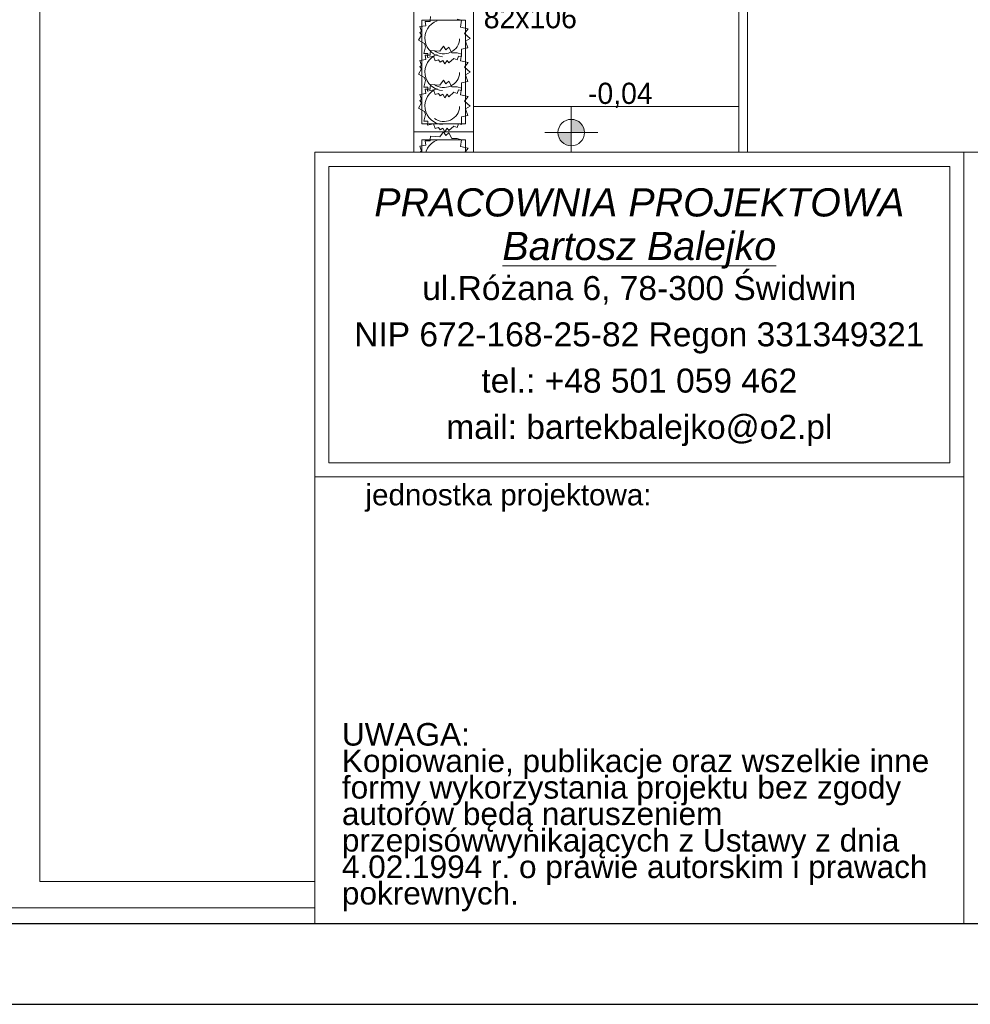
# Model space of a CAD drawing. Extents: x -220425 to -32551, y -64521 to 77206.
# Tile 18 of 59: x -181694 to -174528, y -18591 to -11171. Entities that reach past the tile are written whole.
import ezdxf

# ---------------------------------------------------------------- set-up
doc = ezdxf.new("R2010")
doc.units = 0
doc.header["$MEASUREMENT"] = 0
doc.set_wipeout_variables(frame=1)
for name, color, linetype, lineweight in [('#ks', 34, 'Continuous', 30), ('Arch schody_Nr_Pióra__21', 7, 'Continuous', 9), ('ARCH TABELA_Nr_Pióra__21', 7, 'Continuous', 9), ('ARCH TABELA_Nr_Pióra__7', 7, 'Continuous', 13), ('INWENT RZĘDNE_Nr_Pióra__21', 7, 'Continuous', 9)]:
    doc.layers.add(name, color=color, linetype=linetype, lineweight=lineweight)
doc.layers.add('Arch drzwi_Nr_Pióra__4', color=7, linetype='Continuous', lineweight=9, true_color=0x029e21)
doc.layers.add('Arch wyposarzenie_Nr_Pióra__4', color=7, linetype='Continuous', lineweight=9, true_color=0x029e21)
doc.layers.add('Drzwi ArchiCAD', color=7, linetype='Continuous')
doc.styles.add('GENERATED_STYLE_10', font='ariali.ttf')
doc.styles.add('GENERATED_STYLE_2', font='txt')
doc.styles.add('GENERATED_STYLE_6', font='txt')
doc.styles.add('GENERATED_STYLE_9', font='arial.ttf')

# ---------------------------------------------------------------- blocks, each defined once
blk = doc.blocks.new('A$C382C6C0C')
at = {"layer": '#ks', "color": 7, "lineweight": -3}
for p, q in [((0, -2848), (3890.49, -2848)), ((-248.51, -2909), (3951.49, -2909))]:
    blk.add_line(p, q, dxfattribs=at)
blk = doc.blocks.new('A$C68B6B573')
at = {"layer": 'INWENT RZĘDNE_Nr_Pióra__21', "linetype": 'Continuous'}
for points in [[(19716, -2006.8), (19816, -2006.8), (19808.4, -1968.5), (19786.7, -1936.1), (19754.3, -1914.4), (19716, -1906.8)], [(19716, -2006.8), (19616, -2006.8), (19623.6, -2045.1), (19645.3, -2077.5), (19677.7, -2099.2), (19716, -2106.8)], [(19716, -3206.1), (19816, -3206.1), (19808.4, -3167.9), (19786.7, -3135.4), (19754.3, -3113.7), (19716, -3106.1)], [(19716, -3206.1), (19616, -3206.1), (19623.6, -3244.4), (19645.3, -3276.8), (19677.7, -3298.5), (19716, -3306.1)]]:
    blk.add_hatch(color=252, dxfattribs=at).paths.add_polyline_path(points, flags=0)
at = {"layer": 'Arch schody_Nr_Pióra__21', "color": 252, "linetype": 'Continuous'}
for p, q in [((15710, -200), (15710, -7650)), ((20980, -200), (20980, -2900)), ((21045, -200), (21045, -2900)), ((18530, -1100), (18530, -2000)), ((18980, -2000), (18980, -1100)), ((18590, -1160), (18590, -1940)), ((18920, -1160), (18590, -1160)), ((18920, -1940), (18920, -1160)), ((20980, -1810), (18980, -1810)), ((18980, -2000), (18530, -2000)), ((18980, -2000), (18530, -2000)), ((18530, -2000), (18530, -2900)), ((18590, -1940), (18920, -1940)), ((18980, -2900), (18980, -2000)), ((18590, -2060), (18590, -2840)), ((18920, -2060), (18590, -2060)), ((18920, -2840), (18920, -2060)), ((21045, -2200), (18980, -2200)), ((20010, -2200), (21045, -2550)), ((20010, -2900), (20010, -2200)), ((21045, -2550), (18980, -2550)), ((18590, -2840), (18920, -2840)), ((18980, -2900), (18530, -2900)), ((18920, -2900), (18920, -7650)), ((21045, -2900), (18980, -2900)), ((18980, -2900), (18980, -7650)), ((20985, -2900), (20985, -4100)), ((21045, -4160), (21045, -2900)), ((20985, -4100), (20480, -4100)), ((20480, -7650), (20480, -4100)), ((21045, -4160), (20540, -4160)), ((20540, -7650), (20540, -4160)), ((18980, -7650), (15710, -7650)), ((18980, -7850), (18980, -7650)), ((20480, -7650), (24460, -7650)), ((20480, -7850), (20480, -7650)), ((18980, -7850), (12915, -7850)), ((20480, -7850), (27900, -7850))]:
    blk.add_line(p, q, dxfattribs=at)
at = {"layer": 'Arch wyposarzenie_Nr_Pióra__4', "color": 252, "linetype": 'Continuous'}
for p, q in [((18615.2, -1168.8), (18651.4, -1168.5)), ((18620.2, -1202), (18615.2, -1168.8)), ((18651.4, -1168.5), (18651.8, -1161.6)), ((18651.8, -1161.6), (18655.9, -1132.4)), ((18857, -1151.6), (18889.1, -1160.3)), ((18889.1, -1160.3), (18881.9, -1211.4)), ((18575.1, -1253.1), (18587.5, -1245.5)), ((18587.8, -1271.9), (18575.1, -1253.1)), ((18575.6, -1208), (18620.2, -1202)), ((18587.5, -1245.5), (18575.6, -1208)), ((18881.9, -1211.4), (18939.2, -1224.8)), ((18939.2, -1224.8), (18911.6, -1259.4)), ((18911.6, -1259.4), (18953.3, -1297.6)), ((18564.1, -1311), (18587.8, -1271.9)), ((18608.8, -1336.4), (18564.1, -1311)), ((18953.3, -1297.6), (18920, -1316.8)), ((18920, -1316.8), (18936.1, -1366.7)), ((18605.1, -1409.6), (18618.1, -1360.7)), ((18633.8, -1410.3), (18605.1, -1409.6)), ((18618.1, -1360.7), (18608.8, -1336.4)), ((18651.8, -1416.1), (18655.9, -1386.9)), ((18655.9, -1386.9), (18726, -1392.6)), ((18726, -1392.6), (18753.8, -1354.5)), ((18753.8, -1354.5), (18770.6, -1382.8)), ((18770.6, -1382.8), (18794.1, -1363.3)), ((18794.1, -1363.3), (18815.6, -1404.8)), ((18815.6, -1404.8), (18857, -1406)), ((18857, -1406), (18889.1, -1414.8)), ((18936.1, -1366.7), (18888.5, -1377.3)), ((18888.5, -1377.3), (18889.8, -1433.8)), ((18575.6, -1462.5), (18620.2, -1456.5)), ((18587.5, -1500), (18575.6, -1462.5)), ((18615.2, -1423.3), (18651.4, -1423)), ((18620.2, -1456.5), (18615.2, -1423.3)), ((18633.2, -1440), (18633.8, -1410.3)), ((18677.4, -1430.3), (18633.2, -1440)), ((18651.4, -1423), (18651.8, -1416.1)), ((18689.3, -1465.5), (18677.4, -1430.3)), ((18715.8, -1457.6), (18689.3, -1465.5)), ((18726.9, -1475.1), (18715.8, -1457.6)), ((18747.2, -1462.7), (18726.9, -1475.1)), ((18762.7, -1489.4), (18747.2, -1462.7)), ((18780.8, -1462.6), (18762.7, -1489.4)), ((18793.8, -1481.4), (18780.8, -1462.6)), ((18829.9, -1448), (18793.8, -1481.4)), ((18856.7, -1457.5), (18829.9, -1448)), ((18866.6, -1430.7), (18856.7, -1457.5)), ((18889.8, -1433.8), (18866.6, -1430.7)), ((18889.1, -1414.8), (18881.9, -1465.9)), ((18881.9, -1465.9), (18939.2, -1479.3)), ((18939.2, -1479.3), (18911.6, -1513.9)), ((18564.1, -1565.5), (18587.8, -1526.3)), ((18575.1, -1507.5), (18587.5, -1500)), ((18587.8, -1526.3), (18575.1, -1507.5)), ((18911.6, -1513.9), (18953.3, -1552.1)), ((18953.3, -1552.1), (18920, -1571.3)), ((18608.8, -1590.9), (18564.1, -1565.5)), ((18605.1, -1664), (18618.1, -1615.2)), ((18618.1, -1615.2), (18608.8, -1590.9)), ((18726, -1648.7), (18753.8, -1610.6)), ((18753.8, -1610.6), (18770.6, -1638.9)), ((18770.6, -1638.9), (18794.1, -1619.4)), ((18794.1, -1619.4), (18815.6, -1660.8)), ((18936.1, -1621.2), (18888.5, -1631.8)), ((18888.5, -1631.8), (18889.8, -1688.3)), ((18920, -1571.3), (18936.1, -1621.2)), ((18633.8, -1664.8), (18605.1, -1664)), ((18615.2, -1679.4), (18651.4, -1679)), ((18620.2, -1712.6), (18615.2, -1679.4)), ((18633.2, -1694.5), (18633.8, -1664.8)), ((18677.4, -1684.8), (18633.2, -1694.5)), ((18651.4, -1679), (18651.8, -1672.1)), ((18651.8, -1672.1), (18655.9, -1643)), ((18655.9, -1643), (18726, -1648.7)), ((18689.3, -1720), (18677.4, -1684.8)), ((18829.9, -1702.5), (18793.8, -1735.9)), ((18815.6, -1660.8), (18857, -1662.1)), ((18856.7, -1711.9), (18829.9, -1702.5)), ((18866.6, -1685.2), (18856.7, -1711.9)), ((18857, -1662.1), (18889.1, -1670.9)), ((18889.8, -1688.3), (18866.6, -1685.2)), ((18889.1, -1670.9), (18881.9, -1722)), ((18575.1, -1763.6), (18587.5, -1756)), ((18587.8, -1782.4), (18575.1, -1763.6)), ((18575.6, -1718.6), (18620.2, -1712.6)), ((18587.5, -1756), (18575.6, -1718.6)), ((18715.8, -1712), (18689.3, -1720)), ((18726.9, -1729.5), (18715.8, -1712)), ((18747.2, -1717.2), (18726.9, -1729.5)), ((18762.7, -1743.9), (18747.2, -1717.2)), ((18780.8, -1717.1), (18762.7, -1743.9)), ((18793.8, -1735.9), (18780.8, -1717.1)), ((18881.9, -1722), (18939.2, -1735.4)), ((18939.2, -1735.4), (18911.6, -1770)), ((18911.6, -1770), (18953.3, -1808.2)), ((18564.1, -1821.6), (18587.8, -1782.4)), ((18608.8, -1847), (18564.1, -1821.6)), ((18618.1, -1871.3), (18608.8, -1847)), ((18953.3, -1808.2), (18920, -1827.4)), ((18920, -1827.4), (18936.1, -1877.3)), ((18605.1, -1920.1), (18618.1, -1871.3)), ((18633.8, -1920.8), (18605.1, -1920.1)), ((18633.2, -1950.6), (18633.8, -1920.8)), ((18936.1, -1877.3), (18888.5, -1887.9)), ((18888.5, -1887.9), (18889.8, -1944.4)), ((18677.4, -1940.8), (18633.2, -1950.6)), ((18689.3, -1976.1), (18677.4, -1940.8)), ((18715.8, -1968.1), (18689.3, -1976.1)), ((18726.9, -1985.6), (18715.8, -1968.1)), ((18726, -2038.2), (18753.8, -2000)), ((18747.2, -1973.3), (18726.9, -1985.6)), ((18762.7, -2000), (18747.2, -1973.3)), ((18753.8, -2000), (18770.6, -2028.3)), ((18780.8, -1973.1), (18762.7, -2000)), ((18793.8, -1991.9), (18780.8, -1973.1)), ((18829.9, -1958.6), (18793.8, -1991.9)), ((18856.7, -1968), (18829.9, -1958.6)), ((18866.6, -1941.3), (18856.7, -1968)), ((18889.8, -1944.4), (18866.6, -1941.3)), ((18615.2, -2068.8), (18651.4, -2068.5)), ((18620.2, -2102), (18615.2, -2068.8)), ((18651.4, -2068.5), (18651.8, -2061.6)), ((18651.8, -2061.6), (18655.9, -2032.4)), ((18655.9, -2032.4), (18726, -2038.2)), ((18770.6, -2028.3), (18794.1, -2008.8)), ((18794.1, -2008.8), (18815.6, -2050.3)), ((18815.6, -2050.3), (18857, -2051.6)), ((18857, -2051.6), (18889.1, -2060.3)), ((18889.1, -2060.3), (18881.9, -2111.4)), ((18575.1, -2153.1), (18587.5, -2145.5)), ((18575.6, -2108), (18620.2, -2102)), ((18587.5, -2145.5), (18575.6, -2108)), ((18881.9, -2111.4), (18939.2, -2124.8)), ((18939.2, -2124.8), (18911.6, -2159.4)), ((18564.1, -2211), (18587.8, -2171.9)), ((18608.8, -2236.4), (18564.1, -2211)), ((18587.8, -2171.9), (18575.1, -2153.1)), ((18911.6, -2159.4), (18953.3, -2197.6)), ((18953.3, -2197.6), (18920, -2216.8)), ((18920, -2216.8), (18936.1, -2266.7)), ((18605.1, -2309.6), (18618.1, -2260.7)), ((18618.1, -2260.7), (18608.8, -2236.4)), ((18651.8, -2316.1), (18655.9, -2286.9)), ((18655.9, -2286.9), (18726, -2292.6)), ((18726, -2292.6), (18753.8, -2254.5)), ((18753.8, -2254.5), (18770.6, -2282.8)), ((18770.6, -2282.8), (18794.1, -2263.3)), ((18794.1, -2263.3), (18815.6, -2304.8)), ((18936.1, -2266.7), (18888.5, -2277.3)), ((18888.5, -2277.3), (18889.8, -2333.8)), ((18575.6, -2362.5), (18620.2, -2356.5)), ((18587.5, -2400), (18575.6, -2362.5)), ((18633.8, -2310.3), (18605.1, -2309.6)), ((18615.2, -2323.3), (18651.4, -2323)), ((18620.2, -2356.5), (18615.2, -2323.3)), ((18633.2, -2340), (18633.8, -2310.3)), ((18677.4, -2330.3), (18633.2, -2340)), ((18651.4, -2323), (18651.8, -2316.1)), ((18689.3, -2365.5), (18677.4, -2330.3)), ((18715.8, -2357.6), (18689.3, -2365.5)), ((18726.9, -2375.1), (18715.8, -2357.6)), ((18747.2, -2362.7), (18726.9, -2375.1)), ((18762.7, -2389.4), (18747.2, -2362.7)), ((18780.8, -2362.6), (18762.7, -2389.4)), ((18793.8, -2381.4), (18780.8, -2362.6)), ((18829.9, -2348), (18793.8, -2381.4)), ((18815.6, -2304.8), (18857, -2306)), ((18856.7, -2357.5), (18829.9, -2348)), ((18866.6, -2330.7), (18856.7, -2357.5)), ((18857, -2306), (18889.1, -2314.8)), ((18889.8, -2333.8), (18866.6, -2330.7)), ((18889.1, -2314.8), (18881.9, -2365.9)), ((18881.9, -2365.9), (18939.2, -2379.3)), ((18564.1, -2465.5), (18587.8, -2426.3)), ((18575.1, -2407.5), (18587.5, -2400)), ((18587.8, -2426.3), (18575.1, -2407.5)), ((18939.2, -2379.3), (18911.6, -2413.9)), ((18911.6, -2413.9), (18953.3, -2452.1)), ((18608.8, -2490.9), (18564.1, -2465.5)), ((18605.1, -2564), (18618.1, -2515.2)), ((18618.1, -2515.2), (18608.8, -2490.9)), ((18726, -2548.7), (18753.8, -2510.6)), ((18753.8, -2510.6), (18770.6, -2538.9)), ((18770.6, -2538.9), (18794.1, -2519.4)), ((18794.1, -2519.4), (18815.6, -2560.8)), ((18936.1, -2521.2), (18888.5, -2531.8)), ((18953.3, -2452.1), (18920, -2471.3)), ((18920, -2471.3), (18936.1, -2521.2)), ((18633.8, -2564.8), (18605.1, -2564)), ((18615.2, -2579.4), (18651.4, -2579)), ((18620.2, -2612.6), (18615.2, -2579.4)), ((18633.2, -2594.5), (18633.8, -2564.8)), ((18677.4, -2584.8), (18633.2, -2594.5)), ((18651.4, -2579), (18651.8, -2572.1)), ((18651.8, -2572.1), (18655.9, -2543)), ((18655.9, -2543), (18726, -2548.7)), ((18689.3, -2620), (18677.4, -2584.8)), ((18815.6, -2560.8), (18857, -2562.1)), ((18866.6, -2585.2), (18856.7, -2611.9)), ((18857, -2562.1), (18889.1, -2570.9)), ((18889.8, -2588.3), (18866.6, -2585.2)), ((18889.1, -2570.9), (18881.9, -2622)), ((18888.5, -2531.8), (18889.8, -2588.3)), ((18575.1, -2663.6), (18587.5, -2656)), ((18587.8, -2682.4), (18575.1, -2663.6)), ((18575.6, -2618.6), (18620.2, -2612.6)), ((18587.5, -2656), (18575.6, -2618.6)), ((18715.8, -2612), (18689.3, -2620)), ((18726.9, -2629.5), (18715.8, -2612)), ((18747.2, -2617.2), (18726.9, -2629.5)), ((18762.7, -2643.9), (18747.2, -2617.2)), ((18780.8, -2617.1), (18762.7, -2643.9)), ((18793.8, -2635.9), (18780.8, -2617.1)), ((18829.9, -2602.5), (18793.8, -2635.9)), ((18856.7, -2611.9), (18829.9, -2602.5)), ((18881.9, -2622), (18939.2, -2635.4)), ((18939.2, -2635.4), (18911.6, -2670)), ((18911.6, -2670), (18953.3, -2708.2)), ((18564.1, -2721.6), (18587.8, -2682.4)), ((18608.8, -2747), (18564.1, -2721.6)), ((18953.3, -2708.2), (18920, -2727.4)), ((18920, -2727.4), (18936.1, -2777.3)), ((18605.1, -2820.1), (18618.1, -2771.3)), ((18618.1, -2771.3), (18608.8, -2747)), ((18936.1, -2777.3), (18888.5, -2787.9)), ((18888.5, -2787.9), (18889.8, -2844.4)), ((18633.8, -2820.8), (18605.1, -2820.1)), ((18633.2, -2850.6), (18633.8, -2820.8)), ((18677.4, -2840.8), (18633.2, -2850.6)), ((18689.3, -2876.1), (18677.4, -2840.8)), ((18715.8, -2868.1), (18689.3, -2876.1)), ((18726.9, -2885.6), (18715.8, -2868.1)), ((18747.2, -2873.3), (18726.9, -2885.6)), ((18762.7, -2900), (18747.2, -2873.3)), ((18780.8, -2873.1), (18762.7, -2900)), ((18793.8, -2891.9), (18780.8, -2873.1)), ((18829.9, -2858.6), (18793.8, -2891.9)), ((18856.7, -2868), (18829.9, -2858.6)), ((18866.6, -2841.3), (18856.7, -2868)), ((18889.8, -2844.4), (18866.6, -2841.3))]:
    blk.add_line(p, q, dxfattribs=at)
for centre, major_axis, start_param, end_param in [((18755, -1295.5), (142.6, 0), 1.927535, 4.652962), ((18755, -1295.5), (119.4, 0), 4.078423, 6.243896), ((18755, -1550), (142.6, 0), 1.927535, 4.652962), ((18755, -1550), (119.4, 0), 4.078423, 6.243896), ((18755, -1806.1), (142.6, 0), 1.927535, 4.652962), ((18755, -1806.1), (119.4, 0), 4.078423, 6.243896), ((18755, -2195.5), (142.6, 0), 1.927535, 4.652962), ((18755, -2195.5), (119.4, 0), 4.078423, 6.243896), ((18755, -2450), (142.6, 0), 1.927535, 4.652962), ((18755, -2450), (119.4, 0), 4.078423, 6.243896), ((18755, -2706.1), (142.6, 0), 1.927535, 4.652962), ((18755, -2706.1), (119.4, 0), 4.078423, 6.243896)]:
    blk.add_ellipse(centre, major_axis=major_axis, ratio=0.982005, start_param=start_param, end_param=end_param, dxfattribs=at)
at = {"layer": 'INWENT RZĘDNE_Nr_Pióra__21', "color": 252, "linetype": 'Continuous'}
for p, q in [((19716, -2206.8), (19716, -1806.8)), ((19516, -2006.8), (19916, -2006.8)), ((19716, -3406.1), (19716, -3006.1)), ((19516, -3206.1), (19916, -3206.1))]:
    blk.add_line(p, q, dxfattribs=at)
for centre in [(19716, -2006.8), (19716, -3206.1)]:
    blk.add_circle(centre, 100, dxfattribs=at)
at = {"layer": 'Arch drzwi_Nr_Pióra__4', "color": 252, "linetype": 'Continuous', "style": 'GENERATED_STYLE_6'}
blk.add_text('82x106', height=160, dxfattribs=at).set_placement((19056.2, -1220.5))
at = {"layer": 'INWENT RZĘDNE_Nr_Pióra__21', "color": 252, "char_height": 160, "attachment_point": 7, "style": 'GENERATED_STYLE_2'}
for s, insert in [('{-0,04}', (19841.9, -1820.5)), ('{-0,49}', (19841.9, -3592.2))]:
    blk.add_mtext(s, dxfattribs=dict(at, insert=insert))

msp = doc.modelspace()

# ---------------------------------------------------------------- block references
at = {"layer": 'Drzwi ArchiCAD'}
msp.add_blockref('A$C68B6B573', (-197252.38, -10015.148), dxfattribs=at)

# ---------------------------------------------------------------- next in the draw order: wipeouts: each hides what was drawn before it
msp.add_wipeout([(-179470.297, -12169.946), (-161970.297, -12169.946), (-161970.297, -17981.116), (-179470.297, -17981.116)]).dxf.layer = 'Drzwi ArchiCAD'

# ---------------------------------------------------------------- next in the draw order: linework, layer by layer
at = {"layer": 'ARCH TABELA_Nr_Pióra__21', "linetype": 'Continuous'}
for p, q in [((-179470.297, -12169.946), (-174576.68, -12169.946)), ((-179470.297, -17981.116), (-179470.297, -12169.946)), ((-179470.297, -12169.946), (-161970.297, -12169.946)), ((-174576.68, -12169.946), (-174576.68, -17981.116)), ((-174576.68, -14616.754), (-174576.68, -12169.946)), ((-179363.914, -14510.372), (-179363.914, -12276.329)), ((-179363.914, -12276.329), (-174683.063, -12276.329)), ((-174683.063, -14510.372), (-174683.063, -12276.329)), ((-174576.68, -17981.116), (-174576.68, -12569.946)), ((-179363.914, -14510.372), (-174683.063, -14510.372)), ((-179470.297, -14616.754), (-174576.68, -14616.754)), ((-179470.297, -17981.116), (-174576.68, -17981.116)), ((-161970.297, -17981.116), (-174576.68, -17981.116))]:
    msp.add_line(p, q, dxfattribs=at)

# ---------------------------------------------------------------- next in the draw order: block references
at = {"layer": '#ks', "color": 1, "lineweight": 35, "xscale": 10, "yscale": 10, "zscale": 10}
msp.add_blockref('A$C382C6C0C', (-200875.213, 10498.884), dxfattribs=at)

# ---------------------------------------------------------------- next in the draw order: texts
at = {"layer": 'ARCH TABELA_Nr_Pióra__7', "linetype": 'Continuous', "insert": (-177023.488, -12441.253), "char_height": 212.76598, "attachment_point": 2, "line_spacing_factor": 0.926719, "style": 'GENERATED_STYLE_10'}
msp.add_mtext('{PRACOWNIA PROJEKTOWA\\P\\LBartosz Balejko}', dxfattribs=at)
at = {"layer": 'ARCH TABELA_Nr_Pióra__7', "linetype": 'Continuous', "style": 'GENERATED_STYLE_9'}
for s, insert, char_height, width, attachment_point, line_spacing_factor in [('{ul.Różana 6, 78-300 Świdwin\\PNIP 672-168-25-82 Regon 331349321\\Ptel.: +48 501 059 462\\Pmail: bartekbalejko@o2.pl}', (-177023.488, -13103.209), 180.85174, 4680.85106, 2, 1.156383), ('{UWAGA:\\PKopiowanie, publikacje oraz wszelkie inne formy wykorzystania projektu bez zgody autorów będą naruszeniem przepisówwynikających z Ustawy z dnia 4.02.1994 r. o prawie autorskim i prawach pokrewnych.}', (-179265.192, -16471.373), 170.212766, 4483.40778, 1, 0.703415)]:
    msp.add_mtext(s, dxfattribs=dict(at, insert=insert, char_height=char_height, width=width, attachment_point=attachment_point, line_spacing_factor=line_spacing_factor))
at = {"layer": 'ARCH TABELA_Nr_Pióra__7', "linetype": 'Continuous', "insert": (-179087.371, -14671.375), "char_height": 159.57979, "attachment_point": 1, "style": 'GENERATED_STYLE_9'}
msp.add_mtext('{jednostka projektowa:}', dxfattribs=at)

doc.saveas('drawing.dxf')
